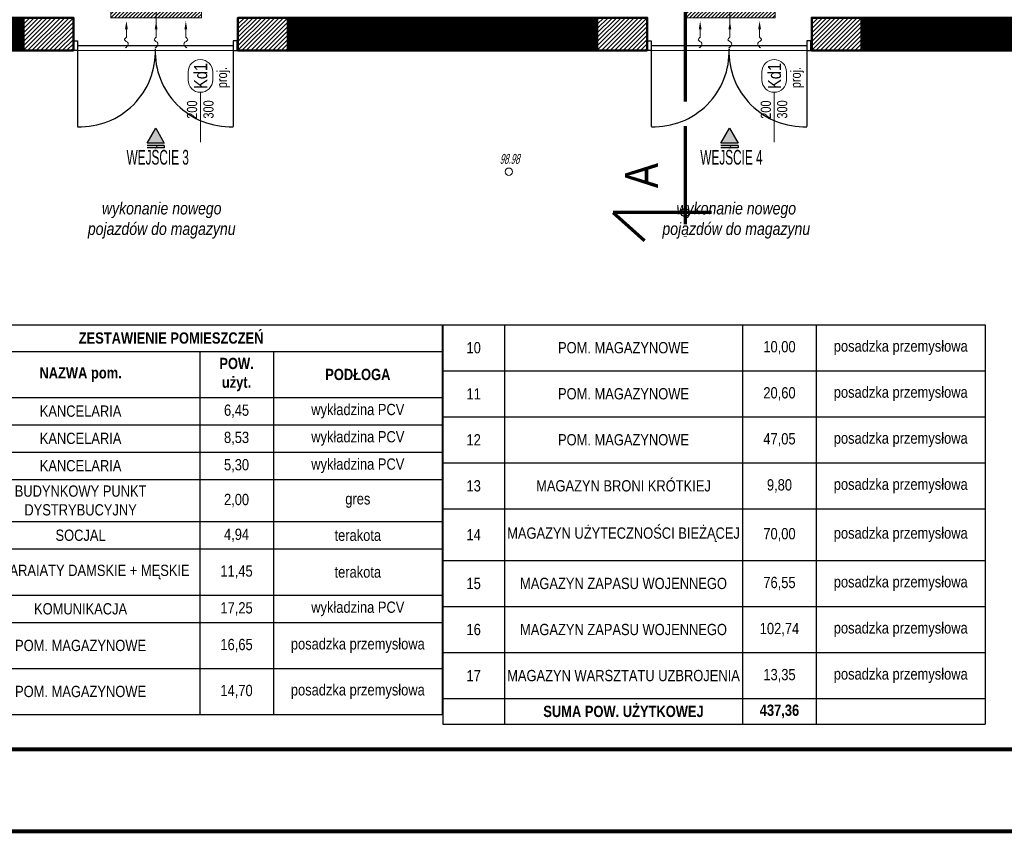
# Model space of a CAD drawing. Header units: centimetres. Extents: x -2715 to 104803, y -1446 to 32152.
# Tile 17 of 31: x 87423 to 88626, y -1446 to -451. Entities that reach past the tile are written whole.
import ezdxf
from ezdxf import colors
from ezdxf.entities.mleader import LeaderData, LeaderLine
from ezdxf.enums import TextEntityAlignment as Align
from ezdxf.lldxf.tags import DXFTag
from ezdxf.math import Vec2, Vec3

# ---------------------------------------------------------------- set-up
doc = ezdxf.new("R2010")
doc.units = ezdxf.units.CM
doc.header["$MEASUREMENT"] = 0
doc.linetypes.add('ACAD_ISO04W100', pattern=[30, 24, -3, 0, -3])
doc.linetypes.add('HIDDENX2', pattern=[19.05, 12.7, -6.35])
for name, color, linetype, lineweight in [('0_TXT', 252, 'Continuous', 15), ('0_TXT_N', 252, 'Continuous', 15), ('0_TXT_rzędne wys.', 252, 'Continuous', 15), ('1_ hatch', 252, 'Continuous', 9), ('1_ hatch proj.', 252, 'Continuous', 9), ('1_ projection', 252, 'HIDDENX2', 5), ('1_ wall STRUCT', 252, 'Continuous', 50), ('1_ wall STRUCT proj.', 252, 'Continuous', 50), ('2_ doors description proj.', 252, 'Continuous', 15), ('przekroj projektowany', 252, 'ACAD_ISO04W100', 70)]:
    doc.layers.add(name, color=color, linetype=linetype, lineweight=lineweight)
doc.layers.add('1_ area', color=252, linetype='Continuous', lineweight=9, plot=False)
for name, color, linetype in [('1_ dach - osie', 252, 'DASHDOT'), ('3_KRATA_dzrwi istn.', 252, 'Continuous'), ('DIM', 252, 'Continuous'), ('IS_Opis', 140, 'SOLID')]:
    doc.layers.add(name, color=color, linetype=linetype)
doc.styles.add('ARIAL', font='arial.ttf', dxfattribs={"width": 0.8})
doc.styles.add('BIKTS', font='bikromsw.shx', dxfattribs={"width": 0.85})
doc.styles.add('H_POM', font='ARIALN.TTF', dxfattribs={"width": 0.7, "height": 18})
doc.styles.add('opis100', font='ARIALN.TTF', dxfattribs={"height": 18})
doc.styles.get("Standard").update_dxf_attribs({"font": 'ARIALN.TTF'})
doc.styles.add('TXT_D', font='arial.ttf')
tags = doc.linetypes.add('Dash', pattern=[15, 10, -5]).pattern_tags.tags
tags[6:7] = [DXFTag(74, 4), DXFTag(75, 0), DXFTag(340, '0'), DXFTag(46, 0.0), DXFTag(50, 0.0), DXFTag(44, 0.0), DXFTag(45, 0.0)]
tags[4:5] = [DXFTag(74, 4), DXFTag(75, 0), DXFTag(340, '0'), DXFTag(46, 0.0), DXFTag(50, 0.0), DXFTag(44, 0.0), DXFTag(45, 0.0)]
tags = doc.linetypes.add('DASHDOT', pattern=[20, 10, -5, 0, -5]).pattern_tags.tags
tags[10:11] = [DXFTag(74, 4), DXFTag(75, 0), DXFTag(340, '0'), DXFTag(46, 0.0), DXFTag(50, 0.0), DXFTag(44, 0.0), DXFTag(45, 0.0)]
tags[8:9] = [DXFTag(74, 4), DXFTag(75, 0), DXFTag(340, '0'), DXFTag(46, 0.0), DXFTag(50, 0.0), DXFTag(44, 0.0), DXFTag(45, 0.0)]
tags[6:7] = [DXFTag(74, 4), DXFTag(75, 0), DXFTag(340, '0'), DXFTag(46, 0.0), DXFTag(50, 0.0), DXFTag(44, 0.0), DXFTag(45, 0.0)]
tags[4:5] = [DXFTag(74, 4), DXFTag(75, 0), DXFTag(340, '0'), DXFTag(46, 0.0), DXFTag(50, 0.0), DXFTag(44, 0.0), DXFTag(45, 0.0)]
doc.linetypes.add('FENCELINE9', pattern='A,1e-09,[163,AAA.SHX,S=1,R=0,X=0,Y=0],1.5,-0.5', length=2)
doc.linetypes.add('Rozbiö˘ka', pattern='A,7,[121,msgB.shx,S=1,R=0,X=0.5,Y=-1.826635],7', length=14)
tags = doc.linetypes.add('SOLID', pattern=[10, 10, 0]).pattern_tags.tags
tags[6:7] = [DXFTag(74, 4), DXFTag(75, 0), DXFTag(340, '0'), DXFTag(46, 0.0), DXFTag(50, 0.0), DXFTag(44, 0.0), DXFTag(45, 0.0)]
tags[4:5] = [DXFTag(74, 4), DXFTag(75, 0), DXFTag(340, '0'), DXFTag(46, 0.0), DXFTag(50, 0.0), DXFTag(44, 0.0), DXFTag(45, 0.0)]

# ---------------------------------------------------------------- blocks, each defined once
blk = doc.blocks.new('gfdgfdghf')
for points in [[(-200, 6), (-195, 6), (-195, -6), (-200, -6), (-200, 6)], [(-200, 6), (-195, 6), (-195, -6), (-200, -6), (-200, 6)], [(0, 6), (-5, 6), (-5, -6), (0, -6), (0, 6)], [(0, 6), (-5, 6), (-5, -6), (0, -6), (0, 6)], [(-195, -4), (-195, -99)], [(-5, -4), (-5, -99)]]:
    blk.add_lwpolyline(points)
at = {"linetype": 'FENCELINE9', "ltscale": 2.5}
blk.add_lwpolyline([(-195, 0), (-5, 0)], dxfattribs=at)
for centre, start, end in [((-191.6, -7.4), 267.8842, 2.1158), ((-8.4, -7.4), 177.8842, 272.1158)]:
    blk.add_arc(centre, 91.7, start, end)
blk = doc.blocks.new('_OZN.DRZWI')
blk.add_line((0, 0), (61.1, 0))
blk.add_lwpolyline([(-15, 15, -1), (-15, -15), (-25, -15, -1), (-25, 15)], format="xyb", close=True)
at = {"style": 'BIKTS', "width": 0.8}
blk.add_attdef('WYSOK', text='', height=8, rotation=0, dxfattribs=at).set_placement((27.6, 12.7), align=Align.TOP_CENTER)
for p in [(-20, 0), (75.1, 0)]:
    blk.add_attdef('OZN', text='', height=8, rotation=0, dxfattribs=at).set_placement(p, align=Align.MIDDLE)
blk.add_attdef('SZEROK', text='', height=8, rotation=0, dxfattribs=at).set_placement((27.6, -12.4), align=Align.CENTER)
blk = doc.blocks.new('fdgfhgfhfh')
at = {"layer": 'DIM'}
blk.add_circle((0, 0), 5, dxfattribs=at)
blk.add_circle((0, 0), 5, dxfattribs=at)
at = {"layer": 'przekroj projektowany', "ltscale": 5}
blk.add_line((0, 255.7), (0, -34), dxfattribs=at)
blk.add_lwpolyline([(32.2, 0), (-87.8, 0), (-49.4, -34.3)], dxfattribs=at)
at = {"layer": 'przekroj projektowany', "color": 7, "ltscale": 5, "insert": (-73.2, 29.9), "char_height": 40, "width": 94.44, "attachment_point": 1, "rotation": 90, "style": 'opis100'}
blk.add_mtext('A', dxfattribs=at)
blk = doc.blocks.new('cxvcbvc')
at = {"layer": '1_ dach - osie'}
blk.add_line((-869, 0), (885.7, 0), dxfattribs=at)
at = {"layer": '1_ area', "rotation": 270}
blk.add_blockref('fdgfhgfhfh', (-1080.5, 0), dxfattribs=at)
blk = doc.blocks.new('WSP')
at = {"linetype": 'Continuous'}
blk.add_circle((0, 0), 0.045, dxfattribs=at)
blk = doc.blocks.new('RDFEWFGRDGBFH')
at = {"layer": '0_TXT', "color": 150, "linetype": 'ByBlock', "lineweight": -2}
blk.add_line((0, -10), (0, -19.6), dxfattribs=at)
blk.add_open_spline([(0, -19.6), (-1.2, -20.8), (-4.4, -23.7), (4.7, -26.4), (0.8, -31.3), (-0.9, -32.6), (-1.1, -32.7)], degree=3, knots=[0, 0, 0, 0, 4.027858, 10.239386, 15.868897, 16.708323, 16.708323, 16.708323, 16.708323], dxfattribs=at)
at = {"layer": '0_TXT', "color": 150}
blk.add_solid([(-1.7, -10), (0, 0), (1.7, -10)], dxfattribs=at)
blk = doc.blocks.new('NAWIEW')
at = {"layer": '1_ hatch proj.', "linetype": 'Dash', "ltscale": 5}
h = blk.add_hatch(dxfattribs=at)
h.set_pattern_fill('ANSI31', color=256, scale=25)
h.set_pattern_definition([(45, (-87022.5463, 436.0692), (-2.20970869, 2.20970869), [])])
h.paths.add_polyline_path([(-55.3, -13), (55.3, -13), (55.3, -1), (-55.3, -1)])
blk.add_lwpolyline([(-55.3, -13), (55.3, -13), (55.3, -1), (-55.3, -1)], close=True, dxfattribs=at)
at = {"layer": '0_TXT'}
for p in [(-36.3, -16.9), (0, -16.9)]:
    blk.add_blockref('RDFEWFGRDGBFH', p, dxfattribs=at)
at = {"layer": '0_TXT', "xscale": -1}
blk.add_blockref('RDFEWFGRDGBFH', (36.3, -16.9), dxfattribs=at)
blk = doc.blocks.new('*T5789')
at = {"color": 0, "lineweight": -2}
for p, q in [((0, 0), (662.5, 0)), ((0, 0), (0, -476.3)), ((662.5, 0), (662.5, -476.3)), ((663.5, 0), (1326, 0)), ((663.5, 0), (663.5, -488.2)), ((738.5, 0), (738.5, -488.2)), ((1029.7, 0), (1029.7, -488.2)), ((1119.7, 0), (1119.7, -488.2)), ((1326, 0), (1326, -488.2)), ((0, -32.7), (662.5, -32.7)), ((75, -32.7), (75, -476.3)), ((366.2, -32.7), (366.2, -476.3)), ((456.2, -32.7), (456.2, -476.3)), ((663.5, -56.2), (1326, -56.2)), ((0, -88.9), (662.5, -88.9)), ((663.5, -112.5), (1326, -112.5)), ((0, -122.3), (662.5, -122.3)), ((0, -155.6), (662.5, -155.6)), ((663.5, -168.8), (1326, -168.8)), ((0, -188.9), (662.5, -188.9)), ((663.5, -225), (1326, -225)), ((0, -240.6), (662.5, -240.6)), ((0, -273.9), (662.5, -273.9)), ((663.5, -288.1), (1326, -288.1)), ((0, -330.5), (662.5, -330.5)), ((663.5, -344.4), (1326, -344.4)), ((0, -363.8), (662.5, -363.8)), ((663.5, -400.6), (1326, -400.6)), ((0, -420.1), (662.5, -420.1)), ((663.5, -456.9), (1326, -456.9)), ((0, -476.3), (662.5, -476.3)), ((663.5, -488.2), (1326, -488.2))]:
    blk.add_line(p, q, dxfattribs=at)
at = {"color": 0, "char_height": 13.75, "attachment_point": 5}
for s, insert, width in [('{\\fAptos Narrow|b1|i0|c1|p54;ZESTAWIENIE POMIESZCZEŃ}', (331.2, -16.3), 647.5), ('{\\fAptos Narrow|b0|i0|c1|p54;posadzka przemysłowa}', (1222.9, -28.1), 191.25), ('{\\fAptos Narrow|b0|i0|c1|p54;10}', (701, -28.1), 60), ('{\\fAptos Narrow|b0|i0|c1|p54;POM. MAGAZYNOWE}', (884.1, -28.1), 276.25), ('{\\fAptos Narrow|b0|i0|c1|p54;10,00}', (1074.7, -28.1), 75), ('{\\fAptos Narrow|b1|i0|c1|p54;NR pom.}', (37.5, -60.8), 60), ('{\\fAptos Narrow|b1|i0|c1|p54;POW. użyt.}', (411.2, -60.8), 75), ('{\\fAptos Narrow|b1|i0|c1|p54;NAZWA pom. }', (220.6, -60.8), 276.25), ('{\\fAptos Narrow|b1|i0|c1|p54;PODŁOGA}', (559.4, -60.8), 191.25), ('{\\fAptos Narrow|b0|i0|c1|p54;posadzka przemysłowa}', (1222.9, -84.4), 191.25), ('{\\fAptos Narrow|b0|i0|c1|p54;11}', (701, -84.4), 60), ('{\\fAptos Narrow|b0|i0|c1|p54;POM. MAGAZYNOWE}', (884.1, -84.4), 276.25), ('{\\fAptos Narrow|b0|i0|c1|p54;20,60}', (1074.7, -84.4), 75), ('{\\fAptos Narrow|b0|i0|c1|p54;wykładzina PCV}', (559.4, -105.6), 191.25), ('{\\fAptos Narrow|b0|i0|c1|p54;1}', (37.5, -105.6), 60), ('{\\fAptos Narrow|b0|i0|c1|p54;KANCELARIA}', (220.6, -105.6), 276.25), ('{\\fAptos Narrow|b0|i0|c1|p54;6,45}', (411.2, -105.6), 75), ('{\\fAptos Narrow|b0|i0|c1|p54;2}', (37.5, -138.9), 60), ('{\\fAptos Narrow|b0|i0|c1|p54;KANCELARIA}', (220.6, -138.9), 276.25), ('{\\fAptos Narrow|b0|i0|c1|p54;8,53}', (411.2, -138.9), 75), ('{\\fAptos Narrow|b0|i0|c1|p54;wykładzina PCV}', (559.4, -138.9), 191.25), ('{\\fAptos Narrow|b0|i0|c1|p54;posadzka przemysłowa}', (1222.9, -140.6), 191.25), ('{\\fAptos Narrow|b0|i0|c1|p54;12}', (701, -140.6), 60), ('{\\fAptos Narrow|b0|i0|c1|p54;POM. MAGAZYNOWE}', (884.1, -140.6), 276.25), ('{\\fAptos Narrow|b0|i0|c1|p54;47,05}', (1074.7, -140.6), 75), ('{\\fAptos Narrow|b0|i0|c1|p54;3}', (37.5, -172.3), 60), ('{\\fAptos Narrow|b0|i0|c1|p54;KANCELARIA}', (220.6, -172.3), 276.25), ('{\\fAptos Narrow|b0|i0|c1|p54;5,30}', (411.2, -172.3), 75), ('{\\fAptos Narrow|b0|i0|c1|p54;wykładzina PCV}', (559.4, -172.3), 191.25), ('{\\fAptos Narrow|b0|i0|c1|p54;posadzka przemysłowa}', (1222.9, -196.9), 191.25), ('{\\fAptos Narrow|b0|i0|c1|p54;13}', (701, -196.9), 60), ('{\\fAptos Narrow|b0|i0|c1|p54;MAGAZYN BRONI KRÓTKIEJ}', (884.1, -196.9), 276.25), ('{\\fAptos Narrow|b0|i0|c1|p54;9,80}', (1074.7, -196.9), 75), ('{\\fAptos Narrow|b0|i0|c1|p54;BUDYNKOWY PUNKT DYSTRYBUCYJNY}', (220.6, -214.8), 276.25), ('{\\fAptos Narrow|b0|i0|c1|p54;4}', (37.5, -214.8), 60), ('{\\fAptos Narrow|b0|i0|c1|p54;2,00}', (411.2, -214.8), 75), ('{\\fAptos Narrow|b0|i0|c1|p54;gres}', (559.4, -214.8), 191.25), ('{\\fAptos Narrow|b0|i0|c1|p54;MAGAZYN UŻYTECZNOŚCI BIEŻĄCEJ}', (884.1, -256.6), 276.25), ('{\\fAptos Narrow|b0|i0|c1|p54;posadzka przemysłowa}', (1222.9, -256.6), 191.25), ('{\\fAptos Narrow|b0|i0|c1|p54;5}', (37.5, -257.3), 60), ('{\\fAptos Narrow|b0|i0|c1|p54;SOCJAL}', (220.6, -257.3), 276.25), ('{\\fAptos Narrow|b0|i0|c1|p54;4,94}', (411.2, -257.3), 75), ('{\\fAptos Narrow|b0|i0|c1|p54;terakota}', (559.4, -257.3), 191.25), ('{\\fAptos Narrow|b0|i0|c1|p54;14}', (701, -256.6), 60), ('{\\fAptos Narrow|b0|i0|c1|p54;70,00}', (1074.7, -256.6), 75), ('{\\fAptos Narrow|b0|i0|c1|p54;SANITARAIATY DAMSKIE + MĘSKIE}', (220.6, -302.2), 276.25), ('{\\fAptos Narrow|b0|i0|c1|p54;6}', (37.5, -302.2), 60), ('{\\fAptos Narrow|b0|i0|c1|p54;11,45}', (411.2, -302.2), 75), ('{\\fAptos Narrow|b0|i0|c1|p54;terakota}', (559.4, -302.2), 191.25), ('{\\fAptos Narrow|b0|i0|c1|p54;MAGAZYN ZAPASU WOJENNEGO}', (884.1, -316.2), 276.25), ('{\\fAptos Narrow|b0|i0|c1|p54;posadzka przemysłowa}', (1222.9, -316.2), 191.25), ('{\\fAptos Narrow|b0|i0|c1|p54;15}', (701, -316.2), 60), ('{\\fAptos Narrow|b0|i0|c1|p54;76,55}', (1074.7, -316.2), 75), ('{\\fAptos Narrow|b0|i0|c1|p54;7}', (37.5, -347.2), 60), ('{\\fAptos Narrow|b0|i0|c1|p54;KOMUNIKACJA}', (220.6, -347.2), 276.25), ('{\\fAptos Narrow|b0|i0|c1|p54;17,25}', (411.2, -347.2), 75), ('{\\fAptos Narrow|b0|i0|c1|p54;wykładzina PCV}', (559.4, -347.2), 191.25), ('{\\fAptos Narrow|b0|i0|c1|p54;MAGAZYN ZAPASU WOJENNEGO}', (884.1, -372.5), 276.25), ('{\\fAptos Narrow|b0|i0|c1|p54;posadzka przemysłowa}', (1222.9, -372.5), 191.25), ('{\\fAptos Narrow|b0|i0|c1|p54;posadzka przemysłowa}', (559.4, -392), 191.25), ('{\\fAptos Narrow|b0|i0|c1|p54;16}', (701, -372.5), 60), ('{\\fAptos Narrow|b0|i0|c1|p54;102,74}', (1074.7, -372.5), 75), ('{\\fAptos Narrow|b0|i0|c1|p54;8}', (37.5, -392), 60), ('{\\fAptos Narrow|b0|i0|c1|p54;POM. MAGAZYNOWE}', (220.6, -392), 276.25), ('{\\fAptos Narrow|b0|i0|c1|p54;16,65}', (411.2, -392), 75), ('{\\fAptos Narrow|b0|i0|c1|p54;MAGAZYN WARSZTATU UZBROJENIA}', (884.1, -428.8), 276.25), ('{\\fAptos Narrow|b0|i0|c1|p54;posadzka przemysłowa}', (1222.9, -428.8), 191.25), ('{\\fAptos Narrow|b0|i0|c1|p54;posadzka przemysłowa}', (559.4, -448.2), 191.25), ('{\\fAptos Narrow|b0|i0|c1|p54;17}', (701, -428.8), 60), ('{\\fAptos Narrow|b0|i0|c1|p54;13,35}', (1074.7, -428.8), 75), ('{\\fAptos Narrow|b0|i0|c1|p54;9}', (37.5, -448.2), 60), ('{\\fAptos Narrow|b0|i0|c1|p54;POM. MAGAZYNOWE}', (220.6, -448.2), 276.25), ('{\\fAptos Narrow|b0|i0|c1|p54;14,70}', (411.2, -448.2), 75), ('{\\fAptos Narrow|b1|i0|c1|p54;SUMA POW. UŻYTKOWEJ}', (884.1, -472.6), 276.25), ('{\\fAptos Narrow|b1|i0|c1|p54;437,36}', (1074.7, -472.6), 75), ('{\\fAptos Narrow|b0|i0|c1|p54;}', (701, -472.6), 60), ('{\\fAptos Narrow|b0|i0|c1|p54;}', (1222.9, -472.6), 191.25)]:
    blk.add_mtext(s, dxfattribs=dict(at, insert=insert, width=width))
blk = doc.blocks.new('_DOT')
at = {"color": 0, "linetype": 'ByBlock'}
blk.add_line((-0.5, 0), (-1, 0), dxfattribs=at)
at = {"color": 0, "linetype": 'ByBlock', "const_width": 0.5}
blk.add_lwpolyline([(-0.25, 0, 1), (0.25, 0, 1)], format="xyb", close=True, dxfattribs=at)
blk = doc.blocks.new('*T5804')
at = {"color": 0, "lineweight": -2}
for p, q in [((0, 0), (662.5, 0)), ((0, 0), (0, -488.2)), ((75, 0), (75, -488.2)), ((366.2, 0), (366.2, -488.2)), ((456.2, 0), (456.2, -488.2)), ((662.5, 0), (662.5, -488.2)), ((0, -56.2), (662.5, -56.2)), ((0, -112.5), (662.5, -112.5)), ((0, -168.8), (662.5, -168.8)), ((0, -225), (662.5, -225)), ((0, -288.1), (662.5, -288.1)), ((0, -344.4), (662.5, -344.4)), ((0, -400.6), (662.5, -400.6)), ((0, -456.9), (662.5, -456.9)), ((0, -488.2), (662.5, -488.2))]:
    blk.add_line(p, q, dxfattribs=at)
at = {"color": 0, "char_height": 13.75, "attachment_point": 5}
for s, insert, width in [('{\\fAptos Narrow|b0|i0|c1|p54;posadzka przemysłowa}', (559.4, -28.1), 191.25), ('{\\fAptos Narrow|b0|i0|c1|p54;10}', (37.5, -28.1), 60), ('{\\fAptos Narrow|b0|i0|c1|p54;POM. MAGAZYNOWE}', (220.6, -28.1), 276.25), ('{\\fAptos Narrow|b0|i0|c1|p54;10,00}', (411.2, -28.1), 75), ('{\\fAptos Narrow|b0|i0|c1|p54;posadzka przemysłowa}', (559.4, -84.4), 191.25), ('{\\fAptos Narrow|b0|i0|c1|p54;11}', (37.5, -84.4), 60), ('{\\fAptos Narrow|b0|i0|c1|p54;POM. MAGAZYNOWE}', (220.6, -84.4), 276.25), ('{\\fAptos Narrow|b0|i0|c1|p54;20,60}', (411.2, -84.4), 75), ('{\\fAptos Narrow|b0|i0|c1|p54;posadzka przemysłowa}', (559.4, -140.6), 191.25), ('{\\fAptos Narrow|b0|i0|c1|p54;12}', (37.5, -140.6), 60), ('{\\fAptos Narrow|b0|i0|c1|p54;POM. MAGAZYNOWE}', (220.6, -140.6), 276.25), ('{\\fAptos Narrow|b0|i0|c1|p54;47,05}', (411.2, -140.6), 75), ('{\\fAptos Narrow|b0|i0|c1|p54;posadzka przemysłowa}', (559.4, -196.9), 191.25), ('{\\fAptos Narrow|b0|i0|c1|p54;13}', (37.5, -196.9), 60), ('{\\fAptos Narrow|b0|i0|c1|p54;MAGAZYN BRONI KRÓTKIEJ}', (220.6, -196.9), 276.25), ('{\\fAptos Narrow|b0|i0|c1|p54;9,80}', (411.2, -196.9), 75), ('{\\fAptos Narrow|b0|i0|c1|p54;MAGAZYN UŻYTECZNOŚCI BIEŻĄCEJ}', (220.6, -256.6), 276.25), ('{\\fAptos Narrow|b0|i0|c1|p54;posadzka przemysłowa}', (559.4, -256.6), 191.25), ('{\\fAptos Narrow|b0|i0|c1|p54;14}', (37.5, -256.6), 60), ('{\\fAptos Narrow|b0|i0|c1|p54;70,00}', (411.2, -256.6), 75), ('{\\fAptos Narrow|b0|i0|c1|p54;MAGAZYN ZAPASU WOJENNEGO}', (220.6, -316.2), 276.25), ('{\\fAptos Narrow|b0|i0|c1|p54;posadzka przemysłowa}', (559.4, -316.2), 191.25), ('{\\fAptos Narrow|b0|i0|c1|p54;15}', (37.5, -316.2), 60), ('{\\fAptos Narrow|b0|i0|c1|p54;76,55}', (411.2, -316.2), 75), ('{\\fAptos Narrow|b0|i0|c1|p54;MAGAZYN ZAPASU WOJENNEGO}', (220.6, -372.5), 276.25), ('{\\fAptos Narrow|b0|i0|c1|p54;posadzka przemysłowa}', (559.4, -372.5), 191.25), ('{\\fAptos Narrow|b0|i0|c1|p54;16}', (37.5, -372.5), 60), ('{\\fAptos Narrow|b0|i0|c1|p54;102,74}', (411.2, -372.5), 75), ('{\\fAptos Narrow|b0|i0|c1|p54;MAGAZYN WARSZTATU UZBROJENIA}', (220.6, -428.8), 276.25), ('{\\fAptos Narrow|b0|i0|c1|p54;posadzka przemysłowa}', (559.4, -428.8), 191.25), ('{\\fAptos Narrow|b0|i0|c1|p54;17}', (37.5, -428.8), 60), ('{\\fAptos Narrow|b0|i0|c1|p54;13,35}', (411.2, -428.8), 75), ('{\\fAptos Narrow|b1|i0|c1|p54;SUMA POW. UŻYTKOWEJ}', (220.6, -472.6), 276.25), ('{\\fAptos Narrow|b1|i0|c1|p54;437,36}', (411.2, -472.6), 75), ('{\\fAptos Narrow|b0|i0|c1|p54;}', (37.5, -472.6), 60), ('{\\fAptos Narrow|b0|i0|c1|p54;}', (559.4, -472.6), 191.25)]:
    blk.add_mtext(s, dxfattribs=dict(at, insert=insert, width=width))

msp = doc.modelspace()

# ---------------------------------------------------------------- hatches: boundary and pattern name
at = {"linetype": 'Continuous'}
for points in [[(87578.87, -602.08), (87589.27, -584.07), (87599.67, -602.08)], [(88280.01, -602.08), (88290.41, -584.07), (88300.81, -602.08)]]:
    msp.add_hatch(color=256, dxfattribs=at).paths.add_polyline_path(points)
at = {"linetype": 'Continuous', "true_color": 0xc7c8ca}
for points in [[(87578.87, -602.08), (87589.27, -584.07), (87599.67, -602.08)], [(88280.01, -602.08), (88290.41, -584.07), (88300.81, -602.08)], [(87599.67, -607.96), (87599.67, -605.02), (87578.87, -605.02), (87578.87, -607.96)], [(88300.81, -607.96), (88300.81, -605.02), (88280.01, -605.02), (88280.01, -607.96)]]:
    msp.add_hatch(color=9, dxfattribs=at).paths.add_polyline_path(points)
at = {"layer": '1_ hatch'}
h = msp.add_hatch(dxfattribs=at)
h.set_pattern_fill('ANSI31', color=256, scale=10)
h.paths.add_polyline_path([(87122.55, -489.07), (87122.55, -449.07), (87427.71, -449.07), (87427.71, -489.07)])
h = msp.add_hatch(dxfattribs=at)
h.set_pattern_fill('ANSI31', color=256, scale=10)
h.paths.add_polyline_path([(87750.71, -489.07), (87750.71, -449.07), (88128.88, -449.07), (88128.88, -489.07)])
h = msp.add_hatch(dxfattribs=at)
h.set_pattern_fill('ANSI31', color=256, scale=10)
h.paths.add_polyline_path([(88451.88, -489.07), (88451.88, -449.07), (88830.05, -449.07), (88830.05, -489.07)])
at = {"layer": '1_ hatch proj.'}
h = msp.add_hatch(dxfattribs=at)
h.set_pattern_fill('ANSI31', color=256, scale=30)
h.set_pattern_definition([(45, (433.1667, -2e-12), (-2.65165043, 2.65165043), [])])
h.paths.add_polyline_path([(87488.71, -489.07), (87427.71, -489.07), (87427.71, -449.07), (87488.71, -449.07)])
h = msp.add_hatch(dxfattribs=at)
h.set_pattern_fill('ANSI31', color=256, scale=30)
h.set_pattern_definition([(45, (695.1667, 0), (-2.65165043, 2.65165043), [])])
h.paths.add_polyline_path([(87750.71, -489.07), (87689.71, -489.07), (87689.71, -449.07), (87750.71, -449.07)])
h = msp.add_hatch(dxfattribs=at)
h.set_pattern_fill('ANSI31', color=256, scale=30)
h.set_pattern_definition([(45, (1134.3333, -2e-12), (-2.65165043, 2.65165043), [])])
h.paths.add_polyline_path([(88189.88, -489.07), (88128.88, -489.07), (88128.88, -449.07), (88189.88, -449.07)])
h = msp.add_hatch(dxfattribs=at)
h.set_pattern_fill('ANSI31', color=256, scale=30)
h.set_pattern_definition([(45, (1396.3333, 2e-13), (-2.65165043, 2.65165043), [])])
h.paths.add_polyline_path([(88451.88, -489.07), (88390.88, -489.07), (88390.88, -449.07), (88451.88, -449.07)])

# ---------------------------------------------------------------- linework, layer by layer
for p, q in [((87599.67, -605.02), (87578.87, -605.02)), ((87599.67, -607.96), (87578.87, -607.96)), ((87599.67, -605.02), (87599.67, -607.96)), ((88300.81, -605.02), (88280.01, -605.02)), ((88300.81, -607.96), (88280.01, -607.96)), ((88300.81, -605.02), (88300.81, -607.96))]:
    msp.add_line(p, q)
at = {"lineweight": 50}
msp.add_lwpolyline([(85700.17, -1343.15, 5, 5, 0), (85700.17, 1426.85, 5, 5, 0), (89700.17, 1426.85, 5, 5, 0), (89700.17, -1343.15, 5, 5, 0)], format="xyseb", close=True, dxfattribs=at)
at = {"linetype": 'Continuous'}
for points in [[(87578.87, -602.08), (87589.27, -584.07), (87599.67, -602.08)], [(88280.01, -602.08), (88290.41, -584.07), (88300.81, -602.08)]]:
    msp.add_lwpolyline(points, close=True, dxfattribs=at)
for points in [[(87578.87, -602.08), (87589.27, -584.07), (87599.67, -602.08)], [(88280.01, -602.08), (88290.41, -584.07), (88300.81, -602.08)]]:
    msp.add_lwpolyline(points, close=True)
at = {"layer": '1_ area'}
msp.add_lwpolyline([(89183.91, -489.07), (86215.55, -489.07), (86215.55, 1206.93), (89183.91, 1206.93)], close=True, dxfattribs=at)
at = {"layer": '1_ projection'}
for points in [[(87427.71, -489.07), (87750.71, -489.07)], [(88128.88, -489.07), (88451.88, -489.07)]]:
    msp.add_lwpolyline(points, dxfattribs=at)
at = {"layer": '1_ wall STRUCT'}
for points in [[(87122.55, -489.07), (87122.55, -449.07), (87427.71, -449.07), (87427.71, -489.07), (87122.55, -489.07)], [(87750.71, -489.28), (87750.71, -449.28), (88128.88, -449.07), (88128.88, -489.07), (87750.71, -489.28)], [(88451.88, -489.07), (88451.88, -449.07), (88830.05, -449.07), (88830.05, -489.07), (88451.88, -489.07)]]:
    msp.add_lwpolyline(points, dxfattribs=at)
at = {"layer": '1_ wall STRUCT proj.'}
for points in [[(87488.71, -489.07), (87427.71, -489.07), (87427.71, -449.07), (87488.71, -449.07), (87488.71, -489.07)], [(87750.71, -489.07), (87689.71, -489.07), (87689.71, -449.07), (87750.71, -449.07), (87750.71, -489.07)], [(88189.88, -489.07), (88128.88, -489.07), (88128.88, -449.07), (88189.88, -449.07), (88189.88, -489.07)], [(88451.88, -489.07), (88390.88, -489.07), (88390.88, -449.07), (88451.88, -449.07), (88451.88, -489.07)]]:
    msp.add_lwpolyline(points, dxfattribs=at)

# ---------------------------------------------------------------- block references
for name, p in [('*T5789', (87276.79, -824.18)), ('*T5804', (87940.28, -824.18))]:
    msp.add_blockref(name, p)
at = {"layer": '0_TXT'}
for p in [(87589.71, -436.07), (88290.88, -436.07)]:
    msp.add_blockref('NAWIEW', p, dxfattribs=at)
at = {"layer": '0_TXT_rzędne wys.', "lineweight": 9, "xscale": 99.73580285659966, "yscale": 99.73580285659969, "zscale": 99.73580285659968, "rotation": 28.77486728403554}
msp.add_blockref('WSP', (88020.75, -637.13), dxfattribs=at)
at = {"layer": '2_ doors description proj.'}
ref = msp.add_blockref('_OZN.DRZWI', (87589.71, -394.9), dxfattribs=dict(at, xscale=-1, rotation=89.99999999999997))
ref.add_attrib('OZN', 'proj.', dxfattribs={"layer": '0', "color": 7, "lineweight": 5, "height": 12.5, "rotation": 90, "style": 'BIKTS', "width": 0.8}).set_placement((87617.54, -376.85), align=Align.MIDDLE)
ref.add_attrib('WYSOK', '300', dxfattribs={"layer": '0', "color": 7, "lineweight": 5, "height": 12.5, "rotation": 90, "style": 'BIKTS', "width": 0.8}).set_placement((87593.25, -415.86), align=Align.TOP_CENTER)
ref.add_attrib('SZEROK', '200', dxfattribs={"layer": '0', "color": 7, "lineweight": 5, "height": 12.5, "rotation": 90, "style": 'BIKTS', "width": 0.8}).set_placement((87585.7, -416.06), align=Align.CENTER)
ref.add_attrib('OZN', 'W1', dxfattribs={"layer": '0', "color": 7, "lineweight": 5, "height": 16, "rotation": 90, "style": 'ARIAL', "width": 0.8}).set_placement((87589.71, -374.9), align=Align.MIDDLE)
ref = msp.add_blockref('_OZN.DRZWI', (88290.88, -394.9), dxfattribs=dict(at, xscale=-1, rotation=89.99999999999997))
ref.add_attrib('OZN', 'proj.', dxfattribs={"layer": '0', "color": 7, "lineweight": 5, "height": 12.5, "rotation": 90, "style": 'BIKTS', "width": 0.8}).set_placement((88318.7, -376.85), align=Align.MIDDLE)
ref.add_attrib('WYSOK', '300', dxfattribs={"layer": '0', "color": 7, "lineweight": 5, "height": 12.5, "rotation": 90, "style": 'BIKTS', "width": 0.8}).set_placement((88294.42, -415.86), align=Align.TOP_CENTER)
ref.add_attrib('SZEROK', '200', dxfattribs={"layer": '0', "color": 7, "lineweight": 5, "height": 12.5, "rotation": 90, "style": 'BIKTS', "width": 0.8}).set_placement((88286.87, -416.06), align=Align.CENTER)
ref.add_attrib('OZN', 'W1', dxfattribs={"layer": '0', "color": 7, "lineweight": 5, "height": 16, "rotation": 90, "style": 'ARIAL', "width": 0.8}).set_placement((88290.88, -374.9), align=Align.MIDDLE)
ref = msp.add_blockref('_OZN.DRZWI', (87643.86, -540.09), dxfattribs=dict(at, xscale=-1, rotation=89.99999999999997))
ref.add_attrib('OZN', 'proj.', dxfattribs={"layer": '0', "color": 7, "lineweight": 5, "height": 12.5, "rotation": 90, "style": 'BIKTS', "width": 0.8}).set_placement((87671.69, -522.05), align=Align.MIDDLE)
ref.add_attrib('WYSOK', '300', dxfattribs={"layer": '0', "color": 7, "lineweight": 5, "height": 12.5, "rotation": 90, "style": 'BIKTS', "width": 0.8}).set_placement((87647.4, -561.05), align=Align.TOP_CENTER)
ref.add_attrib('SZEROK', '200', dxfattribs={"layer": '0', "color": 7, "lineweight": 5, "height": 12.5, "rotation": 90, "style": 'BIKTS', "width": 0.8}).set_placement((87639.85, -561.25), align=Align.CENTER)
ref.add_attrib('OZN', 'Kd1', dxfattribs={"layer": '0', "color": 7, "lineweight": 5, "height": 16, "rotation": 90, "style": 'ARIAL', "width": 0.8}).set_placement((87643.86, -520.09), align=Align.MIDDLE)
ref = msp.add_blockref('_OZN.DRZWI', (88345.03, -540.09), dxfattribs=dict(at, xscale=-1, rotation=89.99999999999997))
ref.add_attrib('OZN', 'proj.', dxfattribs={"layer": '0', "color": 7, "lineweight": 5, "height": 12.5, "rotation": 90, "style": 'BIKTS', "width": 0.8}).set_placement((88372.85, -522.05), align=Align.MIDDLE)
ref.add_attrib('WYSOK', '300', dxfattribs={"layer": '0', "color": 7, "lineweight": 5, "height": 12.5, "rotation": 90, "style": 'BIKTS', "width": 0.8}).set_placement((88348.57, -561.05), align=Align.TOP_CENTER)
ref.add_attrib('SZEROK', '200', dxfattribs={"layer": '0', "color": 7, "lineweight": 5, "height": 12.5, "rotation": 90, "style": 'BIKTS', "width": 0.8}).set_placement((88341.02, -561.25), align=Align.CENTER)
ref.add_attrib('OZN', 'Kd1', dxfattribs={"layer": '0', "color": 7, "lineweight": 5, "height": 16, "rotation": 90, "style": 'ARIAL', "width": 0.8}).set_placement((88345.03, -520.09), align=Align.MIDDLE)
at = {"layer": '3_KRATA_dzrwi istn.', "color": 6}
for p in [(87688.71, -483.07), (88389.88, -483.07)]:
    msp.add_blockref('gfdgfdghf', p, dxfattribs=at)

# ---------------------------------------------------------------- texts
at = {"char_height": 18, "width": 79.6756, "attachment_point": 1, "style": 'H_POM'}
for s, insert in [('WEJŚCIE 3', (87553.58, -610.47)), ('WEJŚCIE 4', (88254.72, -610.47))]:
    msp.add_mtext(s, dxfattribs=dict(at, insert=insert))
at = {"layer": '0_TXT_rzędne wys.', "lineweight": 9, "oblique": 15, "width": 0.7}
msp.add_text('98.98', height=12, dxfattribs=at).set_placement((88021.61, -621.42), align=Align.MIDDLE)

# ---------------------------------------------------------------- next in the draw order: texts
at = {"layer": '0_TXT_N', "linetype": 'Rozbiö˘ka', "char_height": 15, "width": 194.3254, "attachment_point": 1, "style": 'TXT_D', "bg_fill": 3, "box_fill_scale": 1, "bg_fill_color": 256, "bg_fill_transparency": 0}
for insert in [(87499.38, -674.37), (88201.54, -674.37)]:
    msp.add_mtext('\\pxqc;{\\fArial Narrow|b0|i1|c238|p34;wykonanie nowego pojazdów do magazynu}', dxfattribs=dict(at, insert=insert))

# ---------------------------------------------------------------- next in the draw order: linework, layer by layer
at = {"lineweight": 50, "const_width": 5}
msp.add_lwpolyline([(85600.17, -1443.15), (85600.17, 1526.85), (89800.17, 1526.85), (89800.17, -1443.15), (85600.17, -1443.15)], dxfattribs=at)

# ---------------------------------------------------------------- next in the draw order: block references
at = {"layer": '1_ area', "rotation": 90}
msp.add_blockref('cxvcbvc', (88236.05, 393.47), dxfattribs=at)

# ---------------------------------------------------------------- next in the draw order: leaders
at = {"layer": 'IS_Opis'}
ml = msp.add_multileader_mtext('Standard', dxfattribs=at)
ml.set_content('\\pi0,l18;Instalacja prowadzona na wys. ok 3,6m ponad bramą segnetową - wysokość dostosować do przestrzeni wymaganej przez system mocowania/pracy bramy', color=256)
ml.set_leader_properties(color=256, linetype='ByLayer', lineweight=-1)
ml.set_arrow_properties(name='DOT')
ml.build(insert=Vec2(0, 0))
ml.multileader.update_dxf_attribs({"text_left_attachment_type": 6, "text_right_attachment_type": 6, "dogleg_length": 0.1, "arrow_head_size": 5})
ctx = ml.context
ctx.base_point, ctx.char_height, ctx.arrow_head_size, ctx.landing_gap_size, ctx.plane_origin = Vec3(88256.08, -261.98), 18, 5, 0.3, Vec3(88100.09, -202.4)
ctx.left_attachment, ctx.right_attachment = 6, 6
notes = []
notes.append((ctx, [(0, (1, 1, 0), (88256.08, -261.98), (1, 0), 0.0000028, [(0, [(88256.08, -437.88)], 0, [])])]))
ctx.mtext.insert, ctx.mtext.width, ctx.mtext.flow_direction = Vec3(88256.38, -238.7), 385.5482, 5
for ctx, leaders in notes:
    for number, flags, end, landing, length, lines in leaders:
        leader = LeaderData()
        leader.index, (leader.has_last_leader_line, leader.has_dogleg_vector, leader.attachment_direction) = number, flags
        leader.last_leader_point, leader.dogleg_vector, leader.dogleg_length = Vec3(end), Vec3(landing), length
        for number, points, colour, breaks in lines:
            line = LeaderLine()
            line.index, line.vertices, line.color, line.breaks = number, Vec3.list(points), colors.encode_raw_color(colour), breaks
            leader.lines.append(line)
        ctx.leaders.append(leader)

doc.saveas('drawing.dxf')
